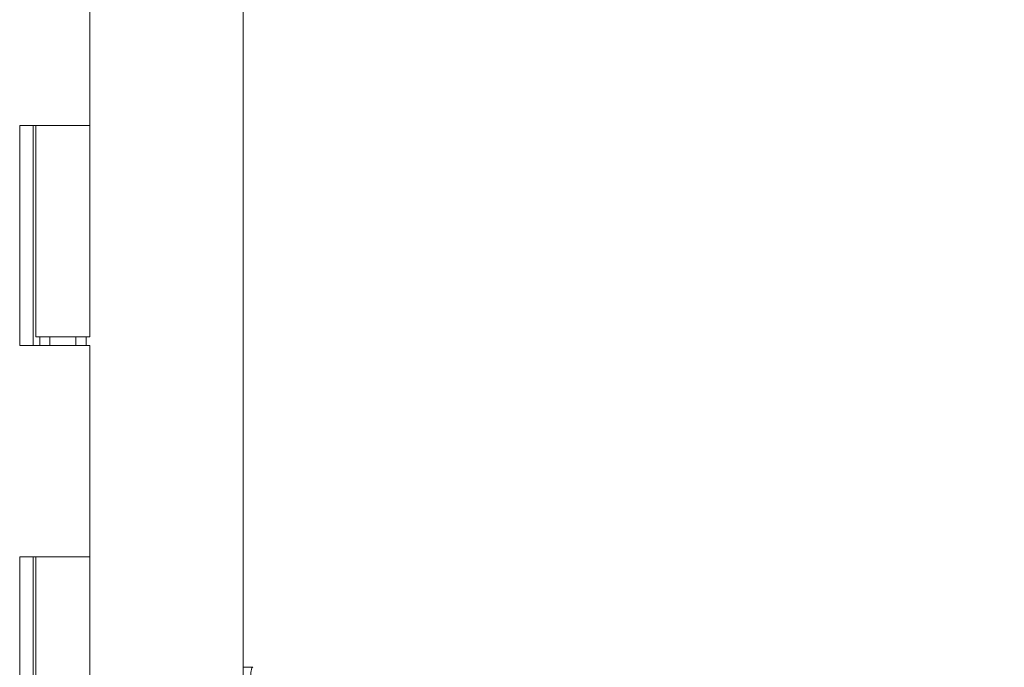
# Model space of a CAD drawing. Header units: inches. Extents: x 15 to 424, y 13 to 263.
# Tile 33 of 125: x 40.04 to 44.6, y 165.97 to 168.97. Entities that reach past the tile are written whole.
import ezdxf

# ---------------------------------------------------------------- set-up
doc = ezdxf.new("R2010")
doc.units = ezdxf.units.IN
doc.header["$LTSCALE"] = 26
doc.header["$MEASUREMENT"] = 0
doc.layers.add('Dimension (ANSI)', color=7, linetype='Continuous', lineweight=5)
doc.layers.add('Visible (ANSI)', color=7, linetype='Continuous', lineweight=5)
doc.styles.add('ROMANS', font='romans.shx')
doc.dimstyles.new('Default (ANSI)', dxfattribs={"dimscale": 26, "dimtxt": 0.08, "dimasz": 0.098425, "dimexe": 0.125, "dimexo": 0.0625, "dimgap": 0.031496, "dimtad": 0, "dimtih": 1, "dimtoh": 1, "dimrnd": 1e-08, "dimzin": 0, "dimdsep": 46, "dimtxsty": 'ROMANS', "dimcen": 0.09, "dimdle": 0.393701, "dimclrd": 256, "dimclre": 256, "dimclrt": 256, "dimadec": 0, "dimazin": 0, "dimtfac": 1.25, "dimtofl": 0, "dimtmove": 0, "dimatfit": 3, "dimfxl": 1, "dimtolj": 1, "dimtzin": 0, "dimlwd": -1, "dimlwe": -1, "dimarcsym": 0})

# ---------------------------------------------------------------- blocks, each defined once
blk = doc.blocks.new('*D14')
at = {"layer": 'Defpoints', "color": 0, "transparency": 16777216}
for p in [(40.3619, 192.4826), (40.3619, 136.4826), (54.1534, 136.4826)]:
    blk.add_point(p, dxfattribs=at)
at = {"layer": 'Dimension (ANSI)', "transparency": 16777216}
for p, q in [((41.9869, 192.4826), (57.4034, 192.4826)), ((54.1534, 189.9236), (54.1534, 169.1606)), ((54.1534, 139.0417), (54.1534, 158.5095)), ((41.9869, 136.4826), (57.4034, 136.4826))]:
    blk.add_line(p, q, dxfattribs=at)
for points in [[(53.7269, 189.9236), (54.5799, 189.9236), (54.1534, 192.4826)], [(53.7269, 139.0417), (54.5799, 139.0417), (54.1534, 136.4826)]]:
    blk.add_solid(points, dxfattribs=at)
at = {"layer": 'Dimension (ANSI)', "transparency": 16777216, "insert": (54.1534, 163.835), "char_height": 2.08, "attachment_point": 5, "style": 'ROMANS'}
blk.add_mtext('\\A1;56.00{\\PCONT.\\PHINGE}', dxfattribs=at)

msp = doc.modelspace()

# ---------------------------------------------------------------- linework, layer by layer
at = {"layer": 'Visible (ANSI)'}
for p, q in [((41.0723, 193.4514), (41.0723, 135.5138)), ((40.3619, 169.4626), (40.3619, 168.4826)), ((40.0371, 167.4626), (40.0371, 168.4826)), ((40.0373, 168.4826), (40.0371, 168.4826)), ((40.0373, 168.4826), (40.1153, 168.4826)), ((40.0998, 167.4626), (40.0998, 168.4826)), ((40.1119, 168.4826), (40.1119, 167.5026)), ((40.3619, 168.4826), (40.1153, 168.4826)), ((40.1153, 168.4826), (40.3619, 168.4826)), ((40.3619, 168.4826), (40.3619, 167.5026)), ((40.3619, 167.5026), (40.1119, 167.5026)), ((40.1298, 167.5026), (40.1298, 167.4626)), ((40.1769, 167.4626), (40.1769, 167.5026)), ((40.2969, 167.4626), (40.2969, 167.5026)), ((40.3458, 167.5026), (40.3458, 167.4626)), ((40.0371, 167.4626), (40.0373, 167.4626)), ((40.1153, 167.4626), (40.0373, 167.4626)), ((40.1153, 167.4626), (40.3619, 167.4626)), ((40.3619, 167.4626), (40.3619, 166.4826)), ((40.0371, 165.4626), (40.0371, 166.4826)), ((40.0373, 166.4826), (40.0371, 166.4826)), ((40.0373, 166.4826), (40.1153, 166.4826)), ((40.0998, 165.4626), (40.0998, 166.4826)), ((40.1119, 166.4826), (40.1119, 165.5026)), ((40.3619, 166.4826), (40.1153, 166.4826)), ((40.1153, 166.4826), (40.3619, 166.4826)), ((40.3619, 166.4826), (40.3619, 165.5026)), ((41.1167, 165.9708), (41.0723, 165.9708)), ((41.0723, 165.9708), (41.1167, 165.9708)), ((41.1169, 165.9708), (41.1167, 165.9708))]:
    msp.add_line(p, q, dxfattribs=at)
msp.add_open_spline([(41.1167, 165.9708), (41.1143, 165.9708), (41.1123, 165.9673), (41.1107, 165.9603), (41.1092, 165.9534), (41.108, 165.9429), (41.1071, 165.9292), (41.1071, 165.9291), (41.1071, 165.9291), (41.1071, 165.9291), (41.1061, 165.9154), (41.1055, 165.8985), (41.1049, 165.8787), (41.1049, 165.8786), (41.1049, 165.8786), (41.1049, 165.8786), (41.1044, 165.8587), (41.1041, 165.8359), (41.104, 165.8105), (41.104, 165.8104), (41.104, 165.8103), (41.104, 165.8102), (41.1038, 165.7847), (41.1038, 165.7565), (41.104, 165.726), (41.104, 165.7259), (41.104, 165.7258), (41.104, 165.7257), (41.1041, 165.6953), (41.1044, 165.6627), (41.1049, 165.6282), (41.1049, 165.6282), (41.1049, 165.6281), (41.1049, 165.628), (41.1055, 165.5935), (41.1061, 165.5572), (41.1071, 165.5195), (41.1071, 165.5194), (41.1071, 165.5194), (41.1071, 165.5193), (41.108, 165.4815), (41.1092, 165.4423), (41.1107, 165.4023), (41.1107, 165.4022), (41.1107, 165.4021), (41.1107, 165.402), (41.1123, 165.3622), (41.1143, 165.3215), (41.1167, 165.2808)], degree=3, knots=[0, 0, 0, 0, 0.110836, 0.110836, 0.110836, 0.222222, 0.222222, 0.222222, 0.222377, 0.222377, 0.222377, 0.333093, 0.333093, 0.333093, 0.333333, 0.333333, 0.333333, 0.444037, 0.444037, 0.444037, 0.444444, 0.444444, 0.444444, 0.555556, 0.555556, 0.555556, 0.555957, 0.555957, 0.555957, 0.666667, 0.666667, 0.666667, 0.6669, 0.6669, 0.6669, 0.777608, 0.777608, 0.777608, 0.777778, 0.777778, 0.777778, 0.888889, 0.888889, 0.888889, 0.889157, 0.889157, 0.889157, 1, 1, 1, 1], dxfattribs=at)

# ---------------------------------------------------------------- dimensions: what is measured, and where the dimension line sits
at = {"layer": 'Dimension (ANSI)'}
dim = msp.add_linear_dim(base=(54.1534, 136.4826), p1=(40.3619, 192.4826), p2=(40.3619, 136.4826), angle=90, text='<>{\\PCONT.\\PHINGE}', dimstyle='Default (ANSI)', override={"dimdec": 2, "dimtp": 0, "dimtm": 0, "dimtdec": 2, "dimatfit": 1}, dxfattribs=at)
dim.commit()
dim.dimension.update_dxf_attribs({"geometry": '*D14', "text_midpoint": (54.1534, 163.835), "dimtype": 160})

doc.saveas('drawing.dxf')
